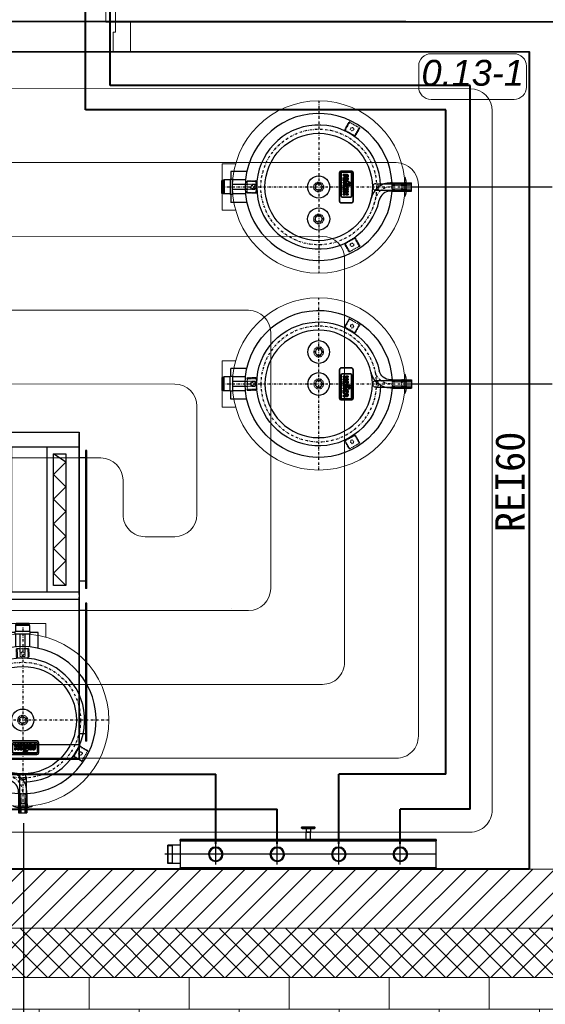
# Model space of a CAD drawing. Header units: millimetres. Extents: x -17122 to 7392, y -6480 to -3200.
# Tile 14 of 70: x -2698 to -2484, y -5091 to -4691. Entities that reach past the tile are written whole.
import ezdxf
from ezdxf import colors
from ezdxf.entities.mleader import LeaderData, LeaderLine
from ezdxf.enums import TextEntityAlignment as Align
from ezdxf.math import Vec2, Vec3

# ---------------------------------------------------------------- set-up
doc = ezdxf.new("R2010")
doc.units = ezdxf.units.MM
for name, pattern in [('CHAIN', [0.7087, 0.4724, -0.0591, 0.1181, -0.0591]), ('DASHDOT', [20, 10, -5, 0, -5]), ('HIDDEN', [0.375, 0.25, -0.125])]:
    doc.linetypes.add(name, pattern=pattern)
doc.layers.add('_k_niewidoczna', color=72, linetype='Continuous', lineweight=9, plot=False)
for name, color, linetype, lineweight in [('_k_stolarka', 7, 'Continuous', 13), ('_k_ściany', 7, 'Continuous', 0), ('CP_LOGO', 7, 'Continuous', 35), ('IS_b717ccf2-f286-464b-8c1c-720d6d4c2098__k_kreskowanie', 250, 'Continuous', 5), ('IS_Działka (powrotna)', 5, 'Continuous', 40), ('IS_Działka (zasilająca)', 1, 'Continuous', 40), ('Linia środkowa (ISO)', 7, 'Continuous', 25), ('OKNA', 8, 'Continuous', 9), ('s-gaz', 54, 'Continuous', 50), ('WEN_N-_ZLICZAC', 5, 'Continuous', 30), ('Widoczne wąskie (ISO)', 7, 'Continuous', 35), ('Znacznik środka (ISO)', 7, 'Continuous', 25)]:
    doc.layers.add(name, color=color, linetype=linetype, lineweight=lineweight)
for name, color, linetype in [('CP_AXIS', 143, 'DASHDOT'), ('CP_COLOR_252', 252, 'Continuous'), ('CP_DETAL', 33, 'Continuous'), ('CP_HIDDE', 203, 'HIDDEN'), ('OPAL_COMPACT', 7, 'Continuous'), ('Widoczne (ISO)', 7, 'Continuous')]:
    doc.layers.add(name, color=color, linetype=linetype)
for name, color, linetype, lineweight, true_color in [('Default', 7, 'Continuous', 15, 0x000000), ('IS_b717ccf2-f286-464b-8c1c-720d6d4c2098__k_ocieplenie', 7, 'Continuous', 13, 0x000000), ('IS_b717ccf2-f286-464b-8c1c-720d6d4c2098__k_opis', 7, 'Continuous', 5, 0x000000), ('IS_b717ccf2-f286-464b-8c1c-720d6d4c2098__k_ściany', 7, 'Continuous', 5, 0x000000), ('IS_Floors zone', 7, 'Continuous', 5, 0x008000), ('IS_Strefa podłóg', 7, 'Continuous', 40, 0x008000), ('IS_Strop1', 7, 'Continuous', 5, 0x000080), ('IS_Wężownica OChP', 7, 'Continuous', 5, 0x800080)]:
    doc.layers.add(name, color=color, linetype=linetype, lineweight=lineweight, true_color=true_color)
doc.styles.add('Arial__I__', font='ariali.ttf')
doc.styles.add('GENERATED_STYLE_1', font='MS Gothic.ttf')
doc.styles.get("Standard").update_dxf_attribs({"font": 'arial.ttf'})

# ---------------------------------------------------------------- blocks, each defined once
blk = doc.blocks.new('D_90')
at = {"layer": '_k_niewidoczna', "lineweight": 0}
blk.add_lwpolyline([(135862.75, 36163.65), (135952.75, 36163.65)], dxfattribs=at)
at = {"layer": '_k_stolarka', "lineweight": 0}
for points in [[(135855.75, 36151.65), (135855.75, 36163.65), (135862.75, 36163.65), (135862.75, 36155.65), (135861.75, 36155.65), (135861.75, 36151.65), (135855.75, 36151.65)], [(135959.75, 36151.65), (135959.75, 36163.65), (135952.75, 36163.65), (135952.75, 36155.65), (135953.75, 36155.65), (135953.75, 36151.65), (135959.75, 36151.65)]]:
    blk.add_lwpolyline(points, dxfattribs=at)
blk.add_lwpolyline([(135861.75, 36151.65), (135865.75, 36151.65), (135865.75, 36061.65), (135861.75, 36061.65)], close=True, dxfattribs=at)
blk.add_lwpolyline([(135865.75, 36061.65, 0.441517), (135953.75, 36151.65)], format="xyb", dxfattribs=at)
at = {"layer": '_k_ściany', "lineweight": 0}
for points in [[(135855.75, 36151.65), (135855.75, 36163.65)], [(135959.75, 36151.65), (135959.75, 36163.65)]]:
    blk.add_lwpolyline(points, dxfattribs=at)
blk = doc.blocks.new('b717ccf2-f286-464b-8c1c-720d6d4c2098')
at = {"layer": 'IS_b717ccf2-f286-464b-8c1c-720d6d4c2098__k_kreskowanie', "lineweight": 0, "ltscale": 2}
h = blk.add_hatch(dxfattribs=at)
h.set_pattern_fill('ANSI37-D9591608-75E2-48B7-82E3-05F', color=256, scale=2, style=0, pattern_type=2)
h.set_pattern_definition([(45, (-5636.062, 4335.4616), (-4.490128, 4.490128), []), (135, (-5636.062, 4335.4616), (-4.490128, -4.490128), [])])
h.paths.add_polyline_path([(-963.83, -744.64), (-963.83, -724.64), (-1535.83, -724.64), (-1535.83, -589.64), (-1555.83, -589.64), (-1555.83, -744.64)], flags=0)
h.paths.add_polyline_path([(-713.83, -644.64), (-713.83, -624.64), (-756.83, -624.64), (-756.83, -724.64), (-853.83, -724.64), (-853.83, -744.64), (-736.83, -744.64), (-736.83, -644.64)], flags=0)
h.paths.add_polyline_path([(309.17, 82.36), (329.17, 82.36), (329.17, 309.36), (-326.83, 309.36), (-326.83, 289.36), (309.17, 289.36)], flags=0)
h.paths.add_polyline_path([(309.17, -317.64), (329.17, -317.64), (329.17, -117.64), (309.17, -117.64)], flags=0)
h.paths.add_polyline_path([(225.67, -724.64), (225.67, -744.64), (329.17, -744.64), (329.17, -517.64), (309.17, -517.64), (309.17, -724.64)], flags=0)
h.paths.add_polyline_path([(-34.33, -724.64), (-34.33, -744.64), (115.67, -744.64), (115.67, -724.64)], flags=0)
h.paths.add_polyline_path([(-404.33, -744.64), (-404.33, -724.64), (-500.83, -724.64), (-500.83, -644.64), (-500.83, -624.64), (-543.83, -624.64), (-543.83, -644.64), (-520.83, -644.64), (-520.83, -744.64)], flags=0)
h.paths.add_polyline_path([(-294.33, -724.64), (-294.33, -744.64), (-144.33, -744.64), (-144.33, -724.64)], flags=0)
h.paths.add_polyline_path([(-1535.83, -356.64), (-1555.83, -356.64), (-1555.83, -439.64), (-1535.83, -439.64)], flags=0)
h.paths.add_polyline_path([(-1535.83, -124.04), (-1555.83, -124.04), (-1555.83, -206.64), (-1535.83, -206.64)], flags=0)
h.paths.add_polyline_path([(-1535.83, 108.56), (-1555.83, 108.56), (-1555.83, 25.96), (-1535.83, 25.96)], flags=0)
h.paths.add_polyline_path([(-1267.27, 289.36), (-1267.27, 309.36), (-1555.83, 309.36), (-1555.83, 212.56), (-1535.83, 212.56), (-1535.83, 289.36)], flags=0)
h.paths.add_polyline_path([(-856.81, 309.36), (-856.81, 289.36), (-436.83, 289.36), (-436.83, 309.36)], flags=0)
h.paths.add_polyline_path([(-966.81, 289.36), (-966.81, 309.36), (-1157.27, 309.36), (-1157.27, 289.36)], flags=0)
h = blk.add_hatch(dxfattribs=at)
h.set_pattern_fill('ANSI31-D9591608-75E2-48B7-82E3-05F', color=256, scale=2, style=0, pattern_type=2)
h.set_pattern_definition([(45, (-5636.062, 4335.4616), (-4.490128, 4.490128), [])])
h.paths.add_polyline_path([(-713.83, -624.64), (-713.83, -600.64), (-780.83, -600.64), (-780.83, -700.64), (-848.83, -700.64), (-848.83, -724.64), (-756.83, -724.64), (-756.83, -624.64)], flags=0)
h.paths.add_polyline_path([(285.17, 82.36), (309.17, 82.36), (309.17, 289.36), (-321.83, 289.36), (-321.83, 265.36), (-221.83, 265.36), (-221.83, 39.36), (-203.83, 39.36), (-203.83, 265.36), (285.17, 265.36)], flags=0)
h.paths.add_polyline_path([(285.17, -317.64), (309.17, -317.64), (309.17, -117.64), (285.17, -117.64)], flags=0)
h.paths.add_polyline_path([(230.67, -700.64), (230.67, -724.64), (309.17, -724.64), (309.17, -517.64), (285.17, -517.64), (285.17, -700.64)], flags=0)
h.paths.add_polyline_path([(-29.33, -700.64), (-29.33, -724.64), (110.67, -724.64), (110.67, -700.64)], flags=0)
h.paths.add_polyline_path([(-289.33, -700.64), (-289.33, -724.64), (-149.33, -724.64), (-149.33, -700.64), (-203.83, -700.64), (-203.83, -356.64), (-221.83, -356.64), (-221.83, -700.64)], flags=0)
h.paths.add_polyline_path([(-409.33, -724.64), (-409.33, -700.64), (-476.83, -700.64), (-476.83, -624.64), (-476.83, -600.64), (-543.83, -600.64), (-543.83, -624.64), (-500.83, -624.64), (-500.83, -724.64)], flags=0)
h.paths.add_polyline_path([(-1535.83, -434.64), (-1511.83, -434.64), (-1511.83, -356.64), (-1535.83, -356.64)], flags=0)
h.paths.add_polyline_path([(-1511.83, -594.64), (-1535.83, -594.64), (-1535.83, -724.64), (-968.83, -724.64), (-968.83, -700.64), (-1511.83, -700.64)], flags=0)
h.paths.add_polyline_path([(-1511.83, 108.56), (-1535.83, 108.56), (-1535.83, 30.96), (-1511.83, 30.96)], flags=0)
h.paths.add_polyline_path([(-1272.27, 265.36), (-1272.27, 289.36), (-1535.83, 289.36), (-1535.83, 212.56), (-1511.83, 212.56), (-1511.83, 265.36)], flags=0)
h.paths.add_polyline_path([(-971.81, 265.36), (-971.81, 289.36), (-1152.27, 289.36), (-1152.27, 265.36)], flags=0)
h.paths.add_polyline_path([(-851.81, 289.36), (-851.81, 265.36), (-441.83, 265.36), (-441.83, 289.36)], flags=0)
h.paths.add_polyline_path([(-1443.83, -206.64), (-1443.83, -188.64), (-1511.83, -188.64), (-1511.83, -129.04), (-1535.83, -129.04), (-1535.83, -206.64)], flags=0)
h.paths.add_polyline_path([(-1339.83, -188.64), (-1339.83, -206.64), (-1255.41, -206.64), (-1255.41, -188.64)], flags=0)
h.paths.add_polyline_path([(-1037.81, -206.64), (-1037.81, -188.64), (-1151.41, -188.64), (-1151.41, -206.64)], flags=0)
h.paths.add_polyline_path([(-803.81, -206.64), (-803.81, -188.64), (-933.81, -188.64), (-933.81, -206.64)], flags=0)
h.paths.add_polyline_path([(-438.83, -188.64), (-438.83, -206.64), (-203.83, -206.64), (-203.83, -64.64), (-221.83, -64.64), (-221.83, -188.64)], flags=0)
h.paths.add_polyline_path([(-530.83, -206.64), (-530.83, -188.64), (-699.81, -188.64), (-699.81, -206.64)], flags=0)
h = blk.add_hatch(dxfattribs=at)
h.set_pattern_fill('AR-B816-D9591608-75E2-48B7-82E3-05', color=256, scale=0.1, style=0, pattern_type=2)
h.set_pattern_definition([(0, (-5636.062, 4335.462), (0, 20.32), []), (90, (-5636.062, 4335.462), (-20.32, 20.32), [20.32, -20.32])])
h.paths.add_polyline_path([(-1555.83, 242.36), (-1755.83, 242.36), (-1755.83, 85.36), (-1555.83, 85.36), (-1555.83, 108.56), (-1535.83, 108.56), (-1535.83, 212.56), (-1555.83, 212.56)], flags=0)
h.paths.add_polyline_path([(-703.83, -729.64), (-703.83, -649.64), (-553.83, -649.64), (-553.83, -729.64)], flags=0)
h.paths.add_polyline_path([(-520.83, -744.64), (-520.83, -644.64), (-543.83, -644.64), (-543.83, -624.64), (-713.83, -624.64), (-713.83, -644.64), (-736.83, -644.64), (-736.83, -744.64), (-1555.83, -744.64), (-1555.83, -356.64), (-1535.83, -356.64), (-1535.83, -206.64), (-1555.83, -206.64), (-1755.83, -206.64), (-1755.83, -944.64), (-520.83, -944.64)], flags=0)
at = {"layer": 'IS_b717ccf2-f286-464b-8c1c-720d6d4c2098__k_ocieplenie', "lineweight": 0}
blk.add_lwpolyline([(-1555.83, -589.64), (-1555.83, -744.64), (-963.83, -744.64)], dxfattribs=at)
at = {"layer": 'IS_b717ccf2-f286-464b-8c1c-720d6d4c2098__k_ściany', "lineweight": 0}
for points in [[(-1535.83, -594.64), (-1535.83, -724.64), (-968.83, -724.64)], [(-1511.83, -594.64), (-1511.83, -700.64), (-968.83, -700.64)]]:
    blk.add_lwpolyline(points, dxfattribs=at)
for points in [[(-1023.81, -356.64, 0), (-1262.83, -356.64, 0)], [(-1262.83, -368.64, 0), (-1100.83, -368.64, 0)], [(-1100.83, -368.64, 0), (-1100.83, -700.64, 0)]]:
    blk.add_polyline3d(points, dxfattribs=at)
at = {"layer": 'IS_b717ccf2-f286-464b-8c1c-720d6d4c2098__k_ściany', "lineweight": 0, "ltscale": 2, "rotation": 180}
blk.add_blockref('D_90', (134592.93, 35795.01), dxfattribs=at)
at = {"layer": 'IS_b717ccf2-f286-464b-8c1c-720d6d4c2098__k_opis', "lineweight": 0, "insert": (-1102.44, -543.39), "char_height": 12, "attachment_point": 8, "rotation": 90, "style": 'GENERATED_STYLE_1'}
blk.add_mtext('REI60', dxfattribs=at)
blk = doc.blocks.new('A$C1C800824')
at = {"layer": 'OPAL_COMPACT'}
for p, q in [((360.6, 1400), (392.6, 1400)), ((360.6, 1330), (360.6, 1400)), ((392.6, 1400), (392.6, 1330)), ((30, 0), (30, 1330)), ((30, 1330), (1620, 1330)), ((1620, 1330), (1620, 0)), ((1620, 670), (1620, 1325)), ((0, 1255), (5, 1255)), ((0, 695), (0, 1255)), ((5, 1255), (5, 695)), ((30, 1270), (1620, 1270)), ((160, 680), (160, 1270)), ((340.6, 1270), (395.6, 1270)), ((340.6, 270), (340.6, 1270)), ((360.6, 270), (360.6, 1270)), ((889.1, 1270), (395, 1270)), ((395.6, 1270), (395.6, 270)), ((395.6, 1260), (520.6, 1260)), ((395.6, 1250), (520.6, 1250)), ((395.6, 1240), (520.6, 1240)), ((520.6, 1270), (520.6, 270)), ((766.6, 1270), (766.6, 270)), ((766.6, 1260), (891.6, 1260)), ((766.6, 1250), (891.6, 1250)), ((766.6, 1240), (891.6, 1240)), ((891.6, 270), (891.6, 1270)), ((1055, 60), (1055, 1270)), ((1345, 1270), (1345, 680)), ((1490, 680), (1490, 1270)), ((1650, 1255), (1645, 1255)), ((1645, 1255), (1645, 695)), ((1650, 695), (1650, 1255)), ((0, 1225), (30, 1225)), ((0, 1225), (30, 1225)), ((5, 1225), (30, 1225)), ((30, 725), (30, 1225)), ((395.6, 1230), (520.6, 1230)), ((395.6, 1220), (520.6, 1220)), ((395.6, 1210), (520.6, 1210)), ((395.6, 1200), (520.6, 1200)), ((766.6, 1230), (891.6, 1230)), ((766.6, 1220), (891.6, 1220)), ((766.6, 1210), (891.6, 1210)), ((766.6, 1200), (891.6, 1200)), ((1620, 725), (1620, 1225)), ((1650, 1225), (1620, 1225)), ((1650, 1225), (1620, 1225)), ((1645, 1225), (1620, 1225)), ((395.6, 1190), (520.6, 1190)), ((395.6, 1180), (520.6, 1180)), ((395.6, 1170), (520.6, 1170)), ((395.6, 1160), (520.6, 1160)), ((766.6, 1190), (891.6, 1190)), ((766.6, 1180), (891.6, 1180)), ((766.6, 1170), (891.6, 1170)), ((766.6, 1160), (891.6, 1160)), ((395.6, 1150), (520.6, 1150)), ((395.6, 1140), (520.6, 1140)), ((395.6, 1130), (520.6, 1130)), ((395.6, 1120), (520.6, 1120)), ((766.6, 1150), (891.6, 1150)), ((766.6, 1140), (891.6, 1140)), ((766.6, 1130), (891.6, 1130)), ((766.6, 1120), (891.6, 1120)), ((395.6, 1110), (520.6, 1110)), ((395.6, 1100), (520.6, 1100)), ((395.6, 1090), (520.6, 1090)), ((395.6, 1080), (520.6, 1080)), ((766.6, 1110), (891.6, 1110)), ((766.6, 1100), (891.6, 1100)), ((766.6, 1090), (891.6, 1090)), ((766.6, 1080), (891.6, 1080)), ((395.6, 1070), (520.6, 1070)), ((395.6, 1060), (520.6, 1060)), ((395.6, 1050), (520.6, 1050)), ((395.6, 1040), (520.6, 1040)), ((766.6, 1070), (891.6, 1070)), ((766.6, 1060), (891.6, 1060)), ((766.6, 1050), (891.6, 1050)), ((766.6, 1040), (891.6, 1040)), ((395.6, 1030), (520.6, 1030)), ((395.6, 1020), (520.6, 1020)), ((395.6, 1010), (520.6, 1010)), ((395.6, 1000), (520.6, 1000)), ((766.6, 1030), (891.6, 1030)), ((766.6, 1020), (891.6, 1020)), ((766.6, 1010), (891.6, 1010)), ((766.6, 1000), (891.6, 1000)), ((395.6, 990), (520.6, 990)), ((395.6, 980), (520.6, 980)), ((395.6, 970), (520.6, 970)), ((395.6, 960), (520.6, 960)), ((766.6, 990), (891.6, 990)), ((766.6, 980), (891.6, 980)), ((766.6, 970), (891.6, 970)), ((766.6, 960), (891.6, 960)), ((395.6, 950), (520.6, 950)), ((395.6, 940), (520.6, 940)), ((395.6, 930), (520.6, 930)), ((395.6, 920), (520.6, 920)), ((766.6, 950), (891.6, 950)), ((766.6, 940), (891.6, 940)), ((766.6, 930), (891.6, 930)), ((766.6, 920), (891.6, 920)), ((395.6, 910), (520.6, 910)), ((395.6, 900), (520.6, 900)), ((395.6, 890), (520.6, 890)), ((395.6, 880), (520.6, 880)), ((766.6, 910), (891.6, 910)), ((766.6, 900), (891.6, 900)), ((766.6, 890), (891.6, 890)), ((766.6, 880), (891.6, 880)), ((395.6, 870), (520.6, 870)), ((395.6, 860), (520.6, 860)), ((395.6, 850), (520.6, 850)), ((395.6, 840), (520.6, 840)), ((766.6, 870), (891.6, 870)), ((766.6, 860), (891.6, 860)), ((766.6, 850), (891.6, 850)), ((766.6, 840), (891.6, 840)), ((395.6, 830), (520.6, 830)), ((395.6, 820), (520.6, 820)), ((395.6, 810), (520.6, 810)), ((395.6, 800), (520.6, 800)), ((766.6, 830), (891.6, 830)), ((766.6, 820), (891.6, 820)), ((766.6, 810), (891.6, 810)), ((766.6, 800), (891.6, 800)), ((395, 770), (520.6, 770)), ((395.6, 790), (520.6, 790)), ((395.6, 780), (520.6, 780)), ((395.6, 760), (520.6, 760)), ((766.6, 790), (891.6, 790)), ((766.6, 780), (891.6, 780)), ((766.6, 770), (891.6, 770)), ((766.6, 760), (891.6, 760)), ((0, 725), (30, 725)), ((5, 725), (30, 725)), ((395.6, 750), (520.6, 750)), ((395.6, 740), (520.6, 740)), ((395.6, 730), (520.6, 730)), ((395.6, 720), (520.6, 720)), ((766.6, 750), (891.6, 750)), ((766.6, 740), (891.6, 740)), ((766.6, 730), (891.6, 730)), ((766.6, 720), (891.6, 720)), ((1650, 725), (1620, 725)), ((1645, 725), (1620, 725)), ((0, 695), (5, 695)), ((160, 680), (30, 680)), ((160, 680), (160, 650)), ((395.6, 710), (520.6, 710)), ((395.6, 700), (520.6, 700)), ((395.6, 690), (520.6, 690)), ((395.6, 680), (520.6, 680)), ((766.6, 710), (891.6, 710)), ((766.6, 700), (891.6, 700)), ((766.6, 690), (891.6, 690)), ((766.6, 680), (891.6, 680)), ((1620, 680), (1055, 680)), ((1650, 695), (1645, 695)), ((30, 160), (30, 660)), ((160, 650), (30, 650)), ((160, 650), (160, 60)), ((395.6, 670), (520.6, 670)), ((395.6, 660), (520.6, 660)), ((395.6, 650), (520.6, 650)), ((395.6, 640), (520.6, 640)), ((766.6, 670), (891.6, 670)), ((766.6, 660), (891.6, 660)), ((766.6, 650), (891.6, 650)), ((766.6, 640), (891.6, 640)), ((1620, 650), (1055, 650)), ((1150, 60), (1150, 650)), ((1620, 0), (1620, 660)), ((0, 635), (5, 635)), ((0, 75), (0, 635)), ((0, 605), (30, 605)), ((0, 605), (30, 605)), ((5, 635), (5, 75)), ((5, 605), (30, 605)), ((30, 105), (30, 605)), ((395.6, 630), (520.6, 630)), ((395.6, 620), (520.6, 620)), ((395.6, 610), (520.6, 610)), ((395.6, 600), (520.6, 600)), ((766.6, 630), (891.6, 630)), ((766.6, 620), (891.6, 620)), ((766.6, 610), (891.6, 610)), ((766.6, 600), (891.6, 600)), ((1620, 105), (1620, 605)), ((1650, 605), (1620, 605)), ((1650, 605), (1620, 605)), ((1645, 605), (1620, 605)), ((1650, 635), (1645, 635)), ((1645, 635), (1645, 75)), ((1650, 75), (1650, 635)), ((395.6, 590), (520.6, 590)), ((395.6, 580), (520.6, 580)), ((395.6, 570), (520.6, 570)), ((395.6, 560), (520.6, 560)), ((766.6, 590), (891.6, 590)), ((766.6, 580), (891.6, 580)), ((766.6, 570), (891.6, 570)), ((766.6, 560), (891.6, 560)), ((395.6, 550), (520.6, 550)), ((395.6, 540), (520.6, 540)), ((395.6, 530), (520.6, 530)), ((395.6, 520), (520.6, 520)), ((766.6, 550), (891.6, 550)), ((766.6, 540), (891.6, 540)), ((766.6, 530), (891.6, 530)), ((766.6, 520), (891.6, 520)), ((395.6, 510), (520.6, 510)), ((395.6, 500), (520.6, 500)), ((395.6, 490), (520.6, 490)), ((395.6, 480), (520.6, 480)), ((766.6, 510), (891.6, 510)), ((766.6, 500), (891.6, 500)), ((766.6, 490), (891.6, 490)), ((766.6, 480), (891.6, 480)), ((395.6, 470), (520.6, 470)), ((395.6, 460), (520.6, 460)), ((395.6, 450), (520.6, 450)), ((395.6, 440), (520.6, 440)), ((766.6, 470), (891.6, 470)), ((766.6, 460), (891.6, 460)), ((766.6, 450), (891.6, 450)), ((766.6, 440), (891.6, 440)), ((395.6, 430), (520.6, 430)), ((395.6, 420), (520.6, 420)), ((395.6, 410), (520.6, 410)), ((395.6, 400), (520.6, 400)), ((766.6, 430), (891.6, 430)), ((766.6, 420), (891.6, 420)), ((766.6, 410), (891.6, 410)), ((766.6, 400), (891.6, 400)), ((395.6, 390), (520.6, 390)), ((395.6, 380), (520.6, 380)), ((395.6, 370), (520.6, 370)), ((395.6, 360), (520.6, 360)), ((766.6, 390), (891.6, 390)), ((766.6, 380), (891.6, 380)), ((766.6, 370), (891.6, 370)), ((766.6, 360), (891.6, 360)), ((395.6, 350), (520.6, 350)), ((395.6, 340), (520.6, 340)), ((395.6, 330), (520.6, 330)), ((395.6, 320), (520.6, 320)), ((766.6, 350), (891.6, 350)), ((766.6, 340), (891.6, 340)), ((766.6, 330), (891.6, 330)), ((766.6, 320), (891.6, 320)), ((395.6, 310), (520.6, 310)), ((395.6, 300), (520.6, 300)), ((395.6, 290), (520.6, 290)), ((395.6, 280), (520.6, 280)), ((766.6, 310), (891.6, 310)), ((766.6, 300), (891.6, 300)), ((766.6, 290), (891.6, 290)), ((766.6, 280), (891.6, 280)), ((395.6, 270), (340.6, 270)), ((395.6, 270), (889.1, 270)), ((395.6, 270), (520.6, 270)), ((568.1, 252.5), (573.1, 252.5)), ((568.1, 77.5), (568.1, 252.5)), ((568.1, 77.5), (568.1, 252.5)), ((573.1, 252.5), (573.1, 77.5)), ((688.1, 252.5), (693.1, 252.5)), ((688.1, 252.5), (688.1, 77.5)), ((693.1, 252.5), (693.1, 77.5)), ((778.1, 270), (891.6, 270)), ((693.1, 222.5), (568.1, 222.5)), ((693.1, 217.5), (568.1, 217.5)), ((0, 105), (30, 105)), ((5, 105), (30, 105)), ((693.1, 112.5), (568.1, 112.5)), ((693.1, 107.5), (568.1, 107.5)), ((1650, 105), (1620, 105)), ((1645, 105), (1620, 105)), ((0, 75), (5, 75)), ((1620, 60), (30, 60)), ((573.1, 77.5), (568.1, 77.5)), ((693.1, 77.5), (688.1, 77.5)), ((1650, 75), (1645, 75)), ((1620, 0), (30, 0))]:
    blk.add_line(p, q, dxfattribs=at)
at = {"layer": 'OPAL_COMPACT', "color": 1}
for p, q in [((1565, 1207.5), (1515, 1242.5)), ((1515, 1242.5), (1565, 1242.5)), ((1515, 707.5), (1515, 1242.5)), ((1565, 1242.5), (1565, 707.5)), ((1515, 1157.5), (1565, 1207.5)), ((1565, 1107.5), (1515, 1157.5)), ((1155, 1106.4), (1345, 1106.4)), ((1155, 846.4), (1155, 1106.4)), ((1197.7, 976.4), (1302.3, 1080.9)), ((1302.3, 1080.9), (1302.3, 871.8)), ((1345, 1106.4), (1345, 846.4)), ((1515, 1057.5), (1565, 1107.5)), ((1565, 1007.5), (1515, 1057.5)), ((1515, 957.5), (1565, 1007.5)), ((1302.3, 871.8), (1197.7, 976.4)), ((1565, 907.5), (1515, 957.5)), ((1515, 857.5), (1565, 907.5)), ((1345, 846.4), (1155, 846.4)), ((1565, 807.5), (1515, 857.5)), ((1515, 757.5), (1565, 807.5)), ((1565, 707.5), (1515, 757.5)), ((1565, 707.5), (1515, 707.5))]:
    blk.add_line(p, q, dxfattribs=at)
at = {"layer": 'OPAL_COMPACT', "color": 5}
for p, q in [((85, 622.5), (135, 572.5)), ((85, 87.5), (85, 622.5)), ((85, 622.5), (135, 622.5)), ((135, 622.5), (135, 87.5)), ((135, 572.5), (85, 522.5)), ((85, 522.5), (135, 472.5)), ((1150, 500), (1150, 240)), ((1340, 500), (1150, 500)), ((1340, 240), (1340, 500)), ((135, 472.5), (85, 422.5)), ((1297.3, 370), (1192.7, 474.5)), ((1192.7, 474.5), (1192.7, 265.5)), ((85, 422.5), (135, 372.5)), ((135, 372.5), (85, 322.5)), ((1192.7, 265.5), (1297.3, 370)), ((85, 322.5), (135, 272.5)), ((135, 272.5), (85, 222.5)), ((1150, 240), (1340, 240)), ((85, 222.5), (135, 172.5)), ((135, 172.5), (85, 122.5)), ((85, 122.5), (135, 87.5)), ((135, 87.5), (85, 87.5))]:
    blk.add_line(p, q, dxfattribs=at)
at = {"layer": 'OPAL_COMPACT'}
blk.add_lwpolyline([(455.6, 1530), (455.6, 1330), (1105.6, 1330), (1105.6, 1530), (455.6, 1530)], dxfattribs=at)
blk.add_circle((630.6, 167), 50, dxfattribs=at)
at = {"layer": 'OPAL_COMPACT', "linetype": 'Continuous'}
blk.add_text('AUTOMATYKA', height=50, dxfattribs=at).set_placement((540.2, 1404.8))
blk = doc.blocks.new('A$C0F457616')
at = {"color": 7}
for p, q in [((-40, 350), (40, 350)), ((-20, 355), (20, 355)), ((-94.5, -337), (-94.5, -392.5)), ((94.5, -337), (94.5, -392.5)), ((94.5, -392.5), (-94.5, -392.5))]:
    blk.add_line(p, q, dxfattribs=at)
blk.add_circle((0, 0), 350, dxfattribs=at)
for centre, radius, start, end in [((-20, 312.5), 42.5, 90, 118.0725), ((-16.5, 304.1), 50.9, 90, 115.6085), ((16.5, 304.1), 50.9, 64.3915, 90), ((20, 312.5), 42.5, 61.9275, 90)]:
    blk.add_arc(centre, radius, start, end, dxfattribs=at)
at = {"layer": 'CP_AXIS', "color": 143}
for p, q in [((0, -392.5), (0, 355)), ((-350, 0), (350, 0))]:
    blk.add_line(p, q, dxfattribs=at)
blk.add_circle((0, 0), 235, dxfattribs=at)
blk.add_arc((63.5, 291.7), 63.5, 180, 257.7206, dxfattribs=at)
at = {"layer": 'CP_COLOR_252', "color": 252}
for p, q in [((16.9, 377), (-16.9, 377)), ((-16.9, 298), (-16.9, 377)), ((-13.4, 231.5), (-13.4, 377)), ((13.4, 231.5), (13.4, 377)), ((16.9, 298), (16.9, 377)), ((0, 0), (0, 0)), ((0, 0), (0, 0)), ((-62.5, -291.9), (-62.5, -356.3)), ((-28.5, -297.1), (-28.5, -350)), ((-10, -298.3), (-10, -350)), ((10, -298.3), (10, -350)), ((28.5, -297.1), (28.5, -350)), ((62.5, -291.9), (62.5, -356.3)), ((-62.5, -356.3), (-30, -356.3)), ((30, -350), (-30, -350)), ((-30, -350), (-30, -360)), ((30, -350), (30, -360)), ((30, -356.3), (62.5, -356.3)), ((-30, -360), (30, -360)), ((-28.5, -360), (-28.5, -384.4)), ((-28.5, -384.4), (28.5, -384.4)), ((-27.5, -384.4), (-27.5, -388)), ((-27.5, -388), (27.5, -388)), ((-26.6, -388), (-26.6, -393.9)), ((26.6, -393.9), (-26.6, -393.9)), ((-13.3, -388), (-13.3, -393.9)), ((13.3, -388), (13.3, -393.9)), ((26.6, -388), (26.6, -393.9)), ((27.5, -384.4), (27.5, -388)), ((28.5, -360), (28.5, -384.4))]:
    blk.add_line(p, q, dxfattribs=at)
for centre in [(0, 0), (130, 0)]:
    blk.add_circle(centre, 45, dxfattribs=at)
blk.add_arc((0, 0), 298.5, 93.236, 86.764, dxfattribs=at)
blk.add_ellipse((0, 231.5), major_axis=(-13.4, 0), ratio=0.924705, start_param=6.283114, end_param=9.424778, dxfattribs=at)
at = {"layer": 'CP_DETAL', "color": 33}
for p, q in [((-16.9, 298), (-16.9, 291.7)), ((16.9, 298), (16.9, 291.7))]:
    blk.add_line(p, q, dxfattribs=at)
blk.add_circle((0, 0), 218.2, dxfattribs=at)
for centre, radius, start, end in [((63.5, 291.7), 80.4, 180, 257.7201), ((63.5, 291.7), 46.6, 180, 257.7176), ((0, 0), 251.8, 91.4211, 77.7176)]:
    blk.add_arc(centre, radius, start, end, dxfattribs=at)
at = {"layer": 'CP_HIDDE', "color": 203}
for p, q in [((-8, 298.3), (-8, 377)), ((8, 298.3), (8, 377)), ((-17.5, 338), (-17.5, 352.5)), ((-17.5, 338), (17.5, 338)), ((-14, 338), (-14, 352.5)), ((-11, 338), (-11, 352.5)), ((11, 338), (11, 352.5)), ((14, 338), (14, 352.5)), ((17.5, 338), (17.5, 352.5)), ((-264, 124.7), (-240, 166.3)), ((-210.5, 147.5), (-239.9, 164.5)), ((-238.6, 166.7), (-209.2, 149.7)), ((209.2, 149.7), (238.6, 166.7)), ((239.9, 164.5), (210.5, 147.5)), ((240, 166.3), (264, 124.7)), ((-234.2, 106.3), (-263.6, 123.3)), ((-262.4, 125.5), (-233, 108.5)), ((-229.5, 109.4), (-209.5, 144.1)), ((-207.4, 142.8), (-227.4, 108.2)), ((227.4, 108.2), (207.4, 142.8)), ((209.5, 144.1), (229.5, 109.4)), ((233, 108.5), (262.4, 125.5)), ((263.6, 123.3), (234.2, 106.3)), ((-13.5, 7.6), (0, 15.6)), ((-13.5, -7.6), (-13.5, 7.6)), ((0, 15.6), (13.5, 7.6)), ((13.5, 7.6), (13.5, -7.6)), ((116.5, 7.6), (130, 15.6)), ((116.5, -7.6), (116.5, 7.6)), ((130, 15.6), (143.5, 7.6)), ((143.5, 7.6), (143.5, -7.6)), ((0, -15.6), (-13.5, -7.6)), ((13.5, -7.6), (0, -15.6)), ((130, -15.6), (116.5, -7.6)), ((143.5, -7.6), (130, -15.6)), ((-25, -290), (-25, -256)), ((-22.5, -256), (-22.5, -290)), ((-20, -251), (20, -251)), ((20, -253.5), (-20, -253.5)), ((0, -250), (-10, -260)), ((10, -260), (-10, -260)), ((-10, -260), (-10, -298.3)), ((0, -250), (10, -260)), ((10, -260), (10, -298.3)), ((22.5, -290), (22.5, -256)), ((25, -256), (25, -290)), ((24, -291), (-24, -291))]:
    blk.add_line(p, q, dxfattribs=at)
for centre, radius in [((-234.7, 135.5), 6.7), ((234.7, 135.5), 6.7), ((0, 0), 19.9), ((0, 0), 13.2), ((130, 0), 19.9), ((130, 0), 13.2), ((0, -271), 6.7)]:
    blk.add_circle(centre, radius, dxfattribs=at)
for centre, radius, start, end in [((-20, 352.5), 2.5, 0, 90), ((-16.5, 352.5), 2.5, 0, 90), ((-13.5, 352.5), 2.5, 0, 90), ((13.5, 352.5), 2.5, 90, 180), ((16.5, 352.5), 2.5, 90, 180), ((20, 352.5), 2.5, 90, 180), ((0, 0), 298.5, 86.764, 93.236), ((-239.4, 165.4), 1, 150, 240), ((-239.1, 165.8), 1, 60, 150), ((239.1, 165.8), 1, 30, 120), ((239.4, 165.4), 1, 300, 30), ((-263.1, 124.2), 1, 150, 240), ((-262.9, 124.6), 1, 60, 150), ((-211.7, 145.3), 2.5, 330, 60), ((-211.7, 145.3), 5, 330, 60), ((211.7, 145.3), 5, 120, 210), ((211.7, 145.3), 2.5, 120, 210), ((262.9, 124.6), 1, 30, 120), ((263.1, 124.2), 1, 300, 30), ((-231.7, 110.7), 5, 240, 330), ((-231.7, 110.7), 2.5, 240, 330), ((231.7, 110.7), 5, 210, 300), ((231.7, 110.7), 2.5, 210, 300), ((-20, -256), 5, 90, 180), ((-20, -256), 2.5, 90, 180), ((20, -256), 5, 0, 90), ((20, -256), 2.5, 0, 90), ((-24, -290), 1, 180, 270), ((-23.5, -290), 1, 270, 0), ((23.5, -290), 1, 180, 270), ((24, -290), 1, 270, 0)]:
    blk.add_arc(centre, radius, start, end, dxfattribs=at)
at = {"layer": 'CP_HIDDE', "color": 203, "extrusion": (0, 0, -1)}
blk.add_ellipse((0, 231.5), major_axis=(-13.4, 0), ratio=0.924705, start_param=6.283114, end_param=9.424778, dxfattribs=at)
at = {"layer": 'CP_LOGO', "color": 83, "extrusion": (0, 1, 0)}
for p, q in [((-64.8, 133), (-64.8, 91.7)), ((57.8, 140), (-57.8, 140)), ((64.8, 91.7), (64.8, 133)), ((-57.8, 84.7), (57.8, 84.7))]:
    blk.add_line(p, q, dxfattribs=at)
at = {"layer": 'CP_LOGO', "color": 7, "extrusion": (0, 1, 0)}
for p, q in [((-60.5, 129.3), (-60.5, 95.7)), ((37.6, 133.2), (-56.6, 133.2)), ((-44.7, 120.1), (-41.4, 120.1)), ((-41.4, 120.1), (-41.4, 115.8)), ((-41.4, 120.1), (-41.4, 120.1)), ((-32.7, 120.1), (-31.2, 120.1)), ((-23.1, 120.1), (-20.2, 120.1)), ((-23.1, 116.1), (-23.1, 120.1)), ((-20.2, 120.1), (-20.2, 123.2)), ((-15.7, 122.3), (-15.7, 120.1)), ((-15.7, 120.1), (-12.2, 120.1)), ((-15, 128.4), (-11.7, 128.4)), ((-11.7, 124.2), (-13.9, 124.2)), ((-12.2, 120.1), (-12.2, 116.1)), ((-11.7, 128.4), (-11.7, 124.2)), ((-9.4, 128.4), (-4.8, 128.4)), ((-9.4, 99), (-9.4, 128.4)), ((-4.8, 128.4), (-4.8, 99)), ((5.5, 120.1), (7, 120.1)), ((16.3, 120.1), (20.8, 120.1)), ((16.3, 115.9), (16.3, 120.1)), ((20.8, 120.1), (20.8, 115.6)), ((27.5, 120.1), (32.1, 120.1)), ((27.5, 115.6), (27.5, 120.1)), ((32.1, 120.1), (32.1, 115.9)), ((41.5, 95.7), (41.5, 129.3)), ((-56.6, 91.8), (37.6, 91.8)), ((-51.3, 99), (-51.3, 113.5)), ((-51.3, 99), (-51.3, 99)), ((-46.8, 99), (-51.3, 99)), ((-46.8, 112.5), (-46.8, 99)), ((-46.8, 99), (-46.8, 99)), ((-41.4, 115.8), (-43.7, 115.8)), ((-39.8, 106.8), (-39.8, 112.2)), ((-35.3, 112.3), (-35.3, 111.2)), ((-35.3, 111.2), (-28.6, 111.2)), ((-35.3, 107.8), (-35.3, 106.9)), ((-24.1, 107.8), (-35.3, 107.8)), ((-31.6, 116.3), (-32.3, 116.3)), ((-25.1, 99), (-32, 99)), ((-31.4, 103.1), (-25.1, 103.1)), ((-28.6, 111.2), (-28.6, 112.3)), ((-25.1, 103.1), (-25.1, 99)), ((-24.1, 112), (-24.1, 107.8)), ((-20.2, 116.1), (-23.1, 116.1)), ((-20.2, 99), (-20.2, 116.1)), ((-15.7, 99), (-20.2, 99)), ((-12.2, 116.1), (-15.7, 116.1)), ((-15.7, 116.1), (-15.7, 99)), ((-4.8, 99), (-9.4, 99)), ((-4.8, 99), (-4.8, 99)), ((-1.6, 106.8), (-1.6, 112.2)), ((2.9, 112.3), (2.9, 111.2)), ((2.9, 111.2), (9.6, 111.2)), ((2.9, 107.8), (2.9, 106.9)), ((14.1, 107.8), (2.9, 107.8)), ((6.6, 116.3), (5.9, 116.3)), ((13.1, 99), (6.2, 99)), ((6.8, 103.1), (13.1, 103.1)), ((9.6, 111.2), (9.6, 112.3)), ((13.1, 103.1), (13.1, 99)), ((14.1, 112), (14.1, 107.8)), ((16.3, 99), (16.3, 103)), ((20.9, 99), (16.3, 99)), ((20.9, 103.1), (20.9, 99)), ((24.9, 107.2), (23.7, 107.2)), ((23.8, 111.9), (24.6, 111.9)), ((27.6, 99), (27.6, 103.6)), ((32.1, 99), (27.6, 99)), ((32.1, 102.9), (32.1, 99))]:
    blk.add_line(p, q, dxfattribs=at)
at = {"layer": 'CP_LOGO', "color": 83}
for centre, start, end in [((-57.8, 133), 90, 180), ((57.8, 133), 0, 90), ((-57.8, 91.7), 180, 270), ((57.8, 91.7), 270, 0)]:
    blk.add_arc(centre, 7, start, end, dxfattribs=at)
at = {"layer": 'CP_LOGO', "color": 7}
for centre, radius, start, end in [((-56.6, 129.3), 3.92, 90, 180), ((-44.7, 111.6), 8.51, 90.0504, 106.2962), ((-32.9, 113.4), 6.79, 88.4512, 165.8928), ((-30.9, 113.5), 6.62, 12.9414, 92.7147), ((-13.5, 122.8), 6.78, 144.3624, 176.3354), ((-15.7, 124), 4.24, 115.5569, 140.1513), ((-14.9, 121.9), 6.49, 90.4804, 114.1156), ((-13.1, 122.4), 2.57, 158.0272, 180.9979), ((-14.3, 122.8), 1.34, 105.8352, 156.9141), ((-13.9, 121.7), 2.48, 90.0729, 106.1126), ((5.3, 113.4), 6.79, 88.4512, 165.8928), ((7.3, 113.5), 6.62, 12.9414, 92.7147), ((37.6, 129.3), 3.92, 0, 90), ((-56.6, 95.7), 3.92, 180, 270), ((-42.9, 113.2), 8.46, 147.2606, 178.2377), ((-45.6, 114.5), 5.47, 106.1174, 143.376), ((-40.1, 112.5), 6.71, 175.9324, 180.1077), ((-42.4, 112.7), 4.38, 158.9942, 176.3238), ((-44.2, 113.4), 2.39, 127.2952, 158.5076), ((-44, 112.9), 2.95, 97.3746, 125.2227), ((-43.7, 110.9), 4.92, 90.0884, 98.1112), ((-28, 112), 11.9, 165.5184, 179.4136), ((-28.4, 107), 11.4, 181.0116, 192.2061), ((-33, 105.8), 6.69, 190.4306, 253.2549), ((-28.2, 112.4), 7.09, 167.5936, 180.6121), ((-31.4, 106.7), 3.93, 178.2273, 223.4425), ((-31.1, 113), 4.12, 147.7135, 166.8659), ((-31.9, 109.5), 10.5, 253.484, 269.5372), ((-32.4, 113.7), 2.61, 87.6671, 146.1721), ((-31.5, 107.2), 4.2, 230.0119, 271.6328), ((-31.5, 113.7), 2.61, 33.8279, 92.3329), ((-32.8, 113), 4.12, 13.1341, 32.2865), ((-35.7, 112.4), 7.09, 359.3879, 12.4064), ((-35.6, 112.1), 11.5, 359.5366, 14.6945), ((10.2, 112), 11.9, 165.5184, 179.4136), ((9.8, 107), 11.4, 181.0116, 192.2061), ((5.2, 105.8), 6.69, 190.4306, 253.2549), ((10, 112.4), 7.09, 167.5936, 180.6121), ((6.9, 106.7), 3.93, 178.2273, 223.4425), ((7.1, 113), 4.12, 147.7135, 166.8659), ((6.3, 109.5), 10.5, 253.484, 269.5372), ((5.8, 113.7), 2.61, 87.6671, 146.1721), ((6.7, 107.2), 4.2, 230.0119, 271.6328), ((6.7, 113.7), 2.61, 33.8279, 92.3329), ((5.4, 113), 4.12, 13.1341, 32.2865), ((2.5, 112.4), 7.09, 359.3879, 12.4064), ((2.6, 112.1), 11.5, 359.5366, 14.6945), ((26.4, 116), 10.1, 180.4442, 200.5984), ((26.7, 102.9), 10.4, 159.7413, 179.7796), ((23, 114.7), 6.46, 200.4138, 233.8136), ((23.4, 104.1), 6.89, 128.2568, 159.4117), ((27.6, 115.8), 6.77, 181.4593, 192.5475), ((27, 103.2), 6.11, 159.5786, 181.0788), ((24.4, 115), 3.5, 191.3737, 222.1732), ((23.8, 104.5), 2.69, 91.9805, 160.9879), ((23.7, 114.6), 2.66, 225.7959, 271.9253), ((24.6, 114.6), 2.66, 268.0747, 314.2041), ((24.7, 104.6), 2.55, 29.0147, 86.8568), ((23.9, 115), 3.5, 317.8268, 348.6263), ((22.4, 103.4), 5.18, 2.1152, 28.2265), ((20.7, 115.8), 6.77, 347.4525, 358.5407), ((25.4, 114.7), 6.46, 306.1864, 339.5862), ((24.9, 104.1), 6.89, 20.5883, 51.7432), ((22, 116), 10.1, 339.4016, 359.5558), ((15.9, 101.4), 16.3, 5.3251, 18.3885), ((37.6, 95.7), 3.92, 270, 0)]:
    blk.add_arc(centre, radius, start, end, dxfattribs=at)
blk = doc.blocks.new('A$C194F46A0')
at = {"layer": 'Linia środkowa (ISO)', "linetype": 'CHAIN', "ltscale": 11.993792}
for p, q in [((74, 110), (0, 110)), ((1101.5, 110), (49, 110))]:
    blk.add_line(p, q, dxfattribs=at)
at = {"layer": 'Widoczne (ISO)'}
for p, q in [((1101.5, 170), (61.5, 170)), ((61.5, 170), (61.5, 165)), ((61.5, 55), (61.5, 165)), ((1101.5, 165), (1101.5, 170)), ((1101.5, 165), (1101.5, 170)), ((1101.5, 165), (1101.5, 55)), ((11.5, 146.5), (12.5, 147.5)), ((11.5, 73.5), (11.5, 146.5)), ((12.5, 147.5), (12.5, 72.5)), ((61.5, 147.5), (12.5, 147.5)), ((31.5, 147.5), (31.5, 72.5)), ((11.5, 73.5), (12.5, 72.5)), ((61.5, 72.5), (12.5, 72.5)), ((61.5, 55), (61.5, 50)), ((1101.5, 50), (61.5, 50)), ((573.4, 50), (573.4, 20)), ((591.4, 50), (591.4, 20)), ((1101.5, 50), (1101.5, 55)), ((1101.5, 50), (1101.5, 55)), ((554.4, 2), (554.4, 1)), ((554.4, 1), (610.4, 1)), ((555.4, 0), (554.4, 1)), ((609.4, 0), (555.4, 0)), ((557.4, 5), (607.4, 5)), ((573.4, 20), (591.4, 20)), ((591.4, 20), (573.4, 20)), ((573.4, 5), (573.4, 20)), ((591.4, 5), (591.4, 20)), ((609.4, 0), (610.4, 1)), ((610.4, 2), (610.4, 1))]:
    blk.add_line(p, q, dxfattribs=at)
for centre, radius in [((206.5, 110), 29.5), ((206.5, 110), 26), ((456.5, 110), 29.5), ((456.5, 110), 26), ((706.5, 110), 29.5), ((706.5, 110), 26), ((956.5, 110), 29.5), ((956.5, 110), 29.5), ((956.5, 110), 26), ((956.5, 110), 26)]:
    blk.add_circle(centre, radius, dxfattribs=at)
for centre, start, end in [((557.4, 2), 90, 180), ((607.4, 2), 0, 90)]:
    blk.add_arc(centre, 3, start, end, dxfattribs=at)
at = {"layer": 'Widoczne wąskie (ISO)'}
for p, q in [((1101.5, 165), (61.5, 165)), ((31.5, 146), (11.5, 146)), ((11.5, 74), (31.5, 74)), ((61.5, 55), (1101.5, 55)), ((610.4, 2), (554.4, 2))]:
    blk.add_line(p, q, dxfattribs=at)
for centre, start, end in [((206.5, 110), 190, 100), ((456.5, 110), 190, 100), ((706.5, 110), 190, 100), ((956.5, 110), 260, 170), ((956.5, 110), 190, 100)]:
    blk.add_arc(centre, 28, start, end, dxfattribs=at)
at = {"layer": 'Znacznik środka (ISO)', "linetype": 'CHAIN', "ltscale": 11.993792}
for p, q in [((206.5, 152), (206.5, 68)), ((456.5, 152), (456.5, 68)), ((706.5, 152), (706.5, 68)), ((956.5, 152), (956.5, 68)), ((956.5, 152), (956.5, 68)), ((248.5, 110), (164.5, 110)), ((498.5, 110), (414.5, 110)), ((748.5, 110), (664.5, 110)), ((998.5, 110), (914.5, 110)), ((998.5, 110), (914.5, 110))]:
    blk.add_line(p, q, dxfattribs=at)

msp = doc.modelspace()

# ---------------------------------------------------------------- block references
at = {"layer": 'Default', "lineweight": 5, "zscale": 100}
msp.add_blockref('b717ccf2-f286-464b-8c1c-720d6d4c2098', (-1389.75, -4335.46), dxfattribs=at)

# ---------------------------------------------------------------- next in the draw order: linework, layer by layer
at = {"layer": 'IS_Działka (powrotna)'}
for p, q in [((-2660.81, -4717.78), (-2660.81, -4595.05)), ((-2514.5, -4717.78), (-2660.81, -4717.78)), ((-2514.5, -5011.77), (-2514.5, -4717.78)), ((-2601.32, -4930.35), (-2601.32, -4930.35)), ((-2799.4, -5011.77), (-2592.92, -5011.77)), ((-2592.92, -5025.9), (-2592.92, -5011.77)), ((-2542.92, -5025.9), (-2542.92, -5011.77)), ((-2514.5, -5011.77), (-2542.92, -5011.77))]:
    msp.add_line(p, q, dxfattribs=at)
at = {"layer": 'IS_Działka (zasilająca)'}
for p, q in [((-2670.81, -4727.78), (-2670.81, -4585.05)), ((-2524.5, -4727.78), (-2670.81, -4727.78)), ((-2524.5, -4997.53), (-2524.5, -4727.78)), ((-2611.32, -4930.35), (-2611.32, -4930.35)), ((-2789.55, -4997.53), (-2617.92, -4997.53)), ((-2617.92, -5025.9), (-2617.92, -4997.53)), ((-2567.92, -5025.9), (-2567.92, -4997.53)), ((-2524.5, -4997.53), (-2567.92, -4997.53))]:
    msp.add_line(p, q, dxfattribs=at)
at = {"layer": 'IS_Floors zone'}
msp.add_lwpolyline([(-2530.45, -4723.47), (-2496.67, -4723.47, 0.414214), (-2491.67, -4718.47), (-2491.67, -4709.93, 0.414214), (-2496.67, -4704.93), (-2530.45, -4704.93, 0.414214), (-2535.45, -4709.93), (-2535.45, -4718.47, 0.414214)], format="xyb", close=True, dxfattribs=at)
at = {"layer": 'IS_Strefa podłóg'}
for points in [[(-2158.58, -4692.1), (-2922.98, -4691.84), (-2922.98, -4542.1), (-2158.07, -4542.1)], [(-2490.58, -5036.1), (-2901.58, -5036.1), (-2901.58, -4704.05), (-2490.58, -4704.16)]]:
    msp.add_lwpolyline(points, close=True, dxfattribs=at)
at = {"layer": 'IS_Strop1'}
msp.add_lwpolyline([(-2945.58, -4026.1), (-1060.58, -4026.1), (-1060.58, -5080.1), (-1910.58, -5080.1), (-1910.58, -4980.1), (-2126.58, -4980.1), (-2126.58, -5080.1), (-2945.58, -5080.1)], close=True, dxfattribs=at)
at = {"layer": 'IS_Wężownica OChP', "color": 172, "true_color": 0x0000c8, "transparency": 33554687}
for points in [[(-2738.6, -4719.09), (-2514.57, -4719.16, -0.414132), (-2505.58, -4728.16), (-2505.58, -5012.1, -0.414214), (-2514.58, -5021.1), (-2877.58, -5021.1, -0.414214)], [(-2847.58, -4991.1), (-2544.58, -4991.1, 0.414214), (-2535.58, -4982.1), (-2535.58, -4758.15, 0.414132), (-2544.57, -4749.15), (-2740.26, -4749.09, -0.414214)], [(-2770.27, -4779.09), (-2574.57, -4779.14, -0.414131), (-2565.58, -4788.14), (-2565.58, -4952.1, -0.414214), (-2574.58, -4961.1), (-2817.58, -4961.1, -0.414214)], [(-2787.58, -4931.1), (-2604.58, -4931.1, 0.414213), (-2595.58, -4922.1), (-2595.58, -4818.13, 0.414132), (-2604.57, -4809.13), (-2800.28, -4809.08, -0.414213)], [(-2817.57, -4839.07), (-2634.57, -4839.12, -0.414133), (-2625.58, -4848.12), (-2625.58, -4892.1, -0.414213), (-2634.58, -4901.1), (-2646.58, -4901.1, -0.414215), (-2655.58, -4892.1), (-2655.58, -4878.12, 0.414133), (-2664.57, -4869.12), (-2787.57, -4869.08, 0.414296)]]:
    msp.add_lwpolyline(points, format="xyb", dxfattribs=at)

# ---------------------------------------------------------------- next in the draw order: block references
at = {"layer": 'OKNA', "color": 7, "yscale": 0.1, "zscale": 0.1}
for p, xscale, rotation in [((-2576.08, -4759.05), 0.1, 270), ((-2576.08, -4839.05), -0.1, 270), ((-2696.33, -4975.6), 0.1, 180)]:
    msp.add_blockref('A$C0F457616', p, dxfattribs=dict(at, xscale=xscale, rotation=rotation))
at = {"layer": 'OKNA', "color": 1, "lineweight": 30, "xscale": -0.1, "yscale": 0.1, "zscale": 0.1, "rotation": 180}
msp.add_blockref('A$C194F46A0', (-2638.57, -5019.1), dxfattribs=at)
at = {"layer": 'WEN_N-_ZLICZAC', "xscale": 0.1, "yscale": 0.1, "zscale": 0.1}
msp.add_blockref('A$C1C800824', (-2835.33, -4991.63), dxfattribs=at)

# ---------------------------------------------------------------- next in the draw order: texts
at = {"layer": 'IS_Floors zone', "color": 96, "true_color": 0x008000, "transparency": 33554687, "style": 'Arial__I__'}
msp.add_text('0.13-1', height=10.5, dxfattribs=at).set_placement((-2513.52, -4712.68), align=Align.MIDDLE_CENTER)

# ---------------------------------------------------------------- next in the draw order: leaders
at = {"lineweight": 30}
ml = msp.add_multileader_mtext('Standard', dxfattribs=at)
ml.set_content('{\\Fromans|c238;\\W0.9;\\T0.9;\\C0;ZASOBNIK C.W.U. - 500dm3\\P \\A1;\\Fsimplex|c238;+GRZAŁKA 6kW NAPIĘCIE 400V}', color=256)
ml.set_leader_properties()
ml.build(insert=Vec2(0, 0))
ml.multileader.update_dxf_attribs({"text_left_attachment_type": 2, "text_right_attachment_type": 2, "arrow_head_size": 0})
ctx = ml.context
ctx.base_point, ctx.char_height, ctx.arrow_head_size, ctx.plane_origin = Vec3(-2481.25, -4759.05), 13, 0, Vec3(-3101.95, -4449.66)
ctx.left_attachment, ctx.right_attachment = 2, 2
notes = []
notes.append((ctx, [(1, (1, 1, 0), (-2512.8, -4759.05), (1, 0), 31.56, [(0, [(-2540.58, -4759.05)], 0, [])])]))
ctx.mtext.insert, ctx.mtext.rotation, ctx.mtext.width, ctx.mtext.flow_direction = Vec3(-2479.25, -4739.86), 6.283185, 362.4681, 5
ml = msp.add_multileader_mtext('Standard', dxfattribs=at)
ml.set_content('\\pxt4;{\\Fromans|c238;\\W0.9;\\T0.9;\\C0;ZASOBNIK C.W.U. - 500dm3\\P \\A1;\\Fsimplex|c238;+GRZAŁKA  6kW NAPIĘCIE 400V}', color=256)
ml.set_leader_properties()
ml.build(insert=Vec2(0, 0))
ml.multileader.update_dxf_attribs({"text_left_attachment_type": 2, "text_right_attachment_type": 2, "arrow_head_size": 0})
ctx = ml.context
ctx.base_point, ctx.char_height, ctx.arrow_head_size, ctx.plane_origin = Vec3(-2481.25, -4839.05), 13, 0, Vec3(-3101.95, -4529.66)
ctx.left_attachment, ctx.right_attachment = 2, 2
notes.append((ctx, [(1, (1, 1, 0), (-2512.8, -4839.05), (1, 0), 31.56, [(0, [(-2540.58, -4839.05)], 0, [])])]))
ctx.mtext.insert, ctx.mtext.rotation, ctx.mtext.width, ctx.mtext.flow_direction = Vec3(-2479.25, -4819.86), 6.283185, 339.1063, 5
at = {"lineweight": 30, "ltscale": 40}
ml = msp.add_multileader_mtext('Standard', dxfattribs=at)
ml.set_content('\\A1;{\\Fsimplex|c0;\\H0.92308x;\\W0.9;\\T0.9;POMPA CIEPŁA\\Fsimplex|c238; 1- SPRĘŻARKOWA\\PMOC GRZEWCZA 17,5 kW\\H1.0833x; }', color=256)
ml.set_leader_properties()
ml.build(insert=Vec2(0, 0))
ml.multileader.update_dxf_attribs({"text_left_attachment_type": 2, "text_right_attachment_type": 2, "dogleg_length": 0.36, "arrow_head_size": 0})
ctx = ml.context
ctx.base_point, ctx.char_height, ctx.arrow_head_size, ctx.plane_origin = Vec3(-2574.77, -5329.62), 13, 0, Vec3(-2700.44, -6039.45)
ctx.left_attachment, ctx.right_attachment = 2, 2
notes.append((ctx, [(1, (1, 1, 0), (-2626.24, -5329.62), (1, 0), 51.47, [(0, [(-2811.71, -4943.5)], 0, [])])]))
ctx.mtext.insert, ctx.mtext.width, ctx.mtext.flow_direction = Vec3(-2572.77, -5310.66), 748.5545, 5
at = {"layer": 's-gaz', "color": 0, "lineweight": 30, "ltscale": 40}
ml = msp.add_multileader_mtext('Standard', dxfattribs=at)
ml.set_content('\\pxt4;{\\Fromans|c238;\\W0.9;\\T0.9;ZBIORNIK BUFOROWY \\A1;\\Fsimplex|c238; \\A0;\\Fromans|c238;200\\A1;\\Fsimplex|c238;dm\\H0.7x;\\S3^ ;\\H1.4286x;\\P+GRZAŁKA \\P6kW NAPIĘCIE 400V}')
ml.set_leader_properties()
ml.build(insert=Vec2(0, 0))
ml.multileader.update_dxf_attribs({"text_left_attachment_type": 2, "text_right_attachment_type": 2, "dogleg_length": 0.36, "arrow_head_size": 0})
ctx = ml.context
ctx.base_point, ctx.char_height, ctx.arrow_head_size, ctx.plane_origin = Vec3(-2655.63, -5118.31), 12, 0, Vec3(-2007.55, -5024.54)
ctx.left_attachment, ctx.right_attachment = 2, 2
notes.append((ctx, [(1, (1, 1, 0), (-2696.07, -5118.31), (1, 0), 40.45, [(0, [(-2696.07, -5017.41)], 0, [])])]))
ctx.mtext.insert, ctx.mtext.rotation, ctx.mtext.width, ctx.mtext.flow_direction = Vec3(-2653.63, -5090.59), 6.283185, 1095.1377, 5
for ctx, leaders in notes:
    for number, flags, end, landing, length, lines in leaders:
        leader = LeaderData()
        leader.index, (leader.has_last_leader_line, leader.has_dogleg_vector, leader.attachment_direction) = number, flags
        leader.last_leader_point, leader.dogleg_vector, leader.dogleg_length = Vec3(end), Vec3(landing), length
        for number, points, colour, breaks in lines:
            line = LeaderLine()
            line.index, line.vertices, line.color, line.breaks = number, Vec3.list(points), colors.encode_raw_color(colour), breaks
            leader.lines.append(line)
        ctx.leaders.append(leader)

doc.saveas('drawing.dxf')
